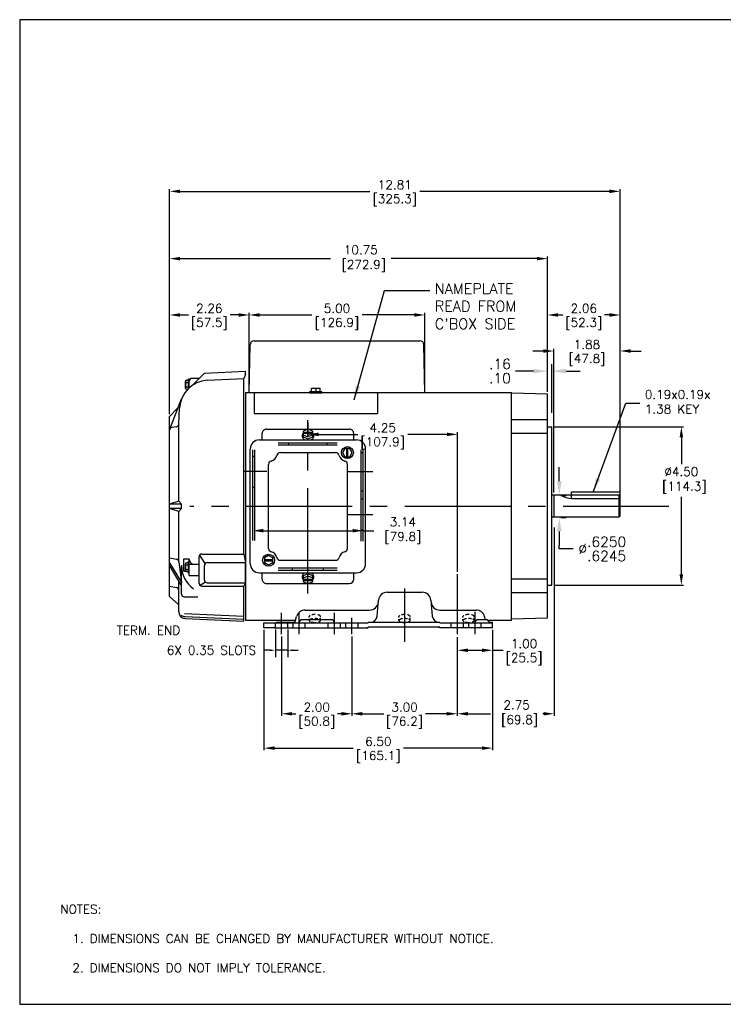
# Model space of a CAD drawing. Extents: x 897.4 to 937.4, y -8.5 to 19.5.
# Tile 1 of 7: x 897.4 to 917.4, y -8.5 to 19.5. Entities that reach past the tile are written whole.
import ezdxf

# ---------------------------------------------------------------- set-up
doc = ezdxf.new("R2010")
doc.units = 0
doc.header["$LTSCALE"] = 4
doc.header["$MEASUREMENT"] = 0
doc.linetypes.add('CENTER2', pattern=[1.125, 0.75, -0.125, 0.125, -0.125])
doc.layers.get('0').update_dxf_attribs({"linetype": 'CONTINUOUS'})
doc.layers.get('DEFPOINTS').update_dxf_attribs({"linetype": 'CONTINUOUS'})
for name, color, linetype in [('CENTER', 40, 'CENTER2'), ('DIMENSIONS', 140, 'CONTINUOUS'), ('DIMENSIONS @ 1', 140, 'CONTINUOUS'), ('TEXT', 140, 'CONTINUOUS'), ('TEXT @ 1', 140, 'CONTINUOUS')]:
    doc.layers.add(name, color=color, linetype=linetype)
doc.styles.add('ROMANS', font='romans.shx')
doc.styles.get("Standard").update_dxf_attribs({"font": 'romans.shx'})
doc.dimstyles.new('DIMSTYLE_2', dxfattribs={"dimtxt": 0.1, "dimasz": 0.15, "dimexe": 0.2, "dimexo": 0.05, "dimgap": 0.09, "dimtad": 0, "dimtih": 1, "dimtoh": 1, "dimdec": 3, "dimzin": 4, "dimdsep": 46, "dimtxsty": 'Standard', "dimcen": 0.09, "dimadec": 0, "dimazin": 0, "dimtfac": 1, "dimtdec": 3, "dimtix": 1, "dimtmove": 0, "dimatfit": 3, "dimfxl": 0, "dimtolj": 1, "dimtzin": 4, "dimarcsym": 0})
doc.dimstyles.get("Standard").update_dxf_attribs({"dimtxt": 0.25, "dimasz": 0.3, "dimexe": 0.0625, "dimexo": 0.0625, "dimgap": 0.0625, "dimtad": 0, "dimtih": 1, "dimtoh": 1, "dimzin": 0, "dimdsep": 46, "dimtxsty": 'Standard', "dimcen": 0, "dimadec": 0, "dimazin": 0, "dimtfac": 1, "dimtofl": 0, "dimtmove": 0, "dimatfit": 3, "dimfxl": 0, "dimtolj": 1, "dimtzin": 0, "dimarcsym": 0})
doc.dimstyles.new('STANDARD - A-B', dxfattribs={"dimtxt": 0.125, "dimasz": 0.125, "dimexe": 0.0625, "dimexo": 0.0625, "dimgap": 0.045, "dimtad": 0, "dimtih": 1, "dimtoh": 1, "dimdec": 4, "dimzin": 4, "dimdsep": 46, "dimtxsty": 'Standard', "dimcen": 0, "dimclrd": 256, "dimclre": 256, "dimclrt": 256, "dimaunit": 1, "dimazin": 1, "dimtm": 1e-09, "dimtfac": 1, "dimtdec": 4, "dimtofl": 0, "dimtmove": 0, "dimatfit": 2, "dimfxl": 0, "dimtolj": 1, "dimtzin": 4, "dimlwd": -1, "dimlwe": -1, "dimarcsym": 0})

# ---------------------------------------------------------------- blocks, each defined once
blk = doc.blocks.new('*D80')
at = {"layer": 'DEFPOINTS', "color": 0}
for p in [(904.678, 2.173), (905.028, 2.173), (905.028, 1.534)]:
    blk.add_point(p, dxfattribs=at)
at = {"layer": 'DIMENSIONS', "color": 0, "lineweight": -2}
for p, q in [((904.678, 2.123), (904.678, 1.334)), ((905.028, 2.123), (905.028, 1.334)), ((904.528, 1.534), (904.378, 1.534)), ((905.028, 1.534), (904.678, 1.534)), ((905.178, 1.534), (905.328, 1.534))]:
    blk.add_line(p, q, dxfattribs=at)
at = {"layer": 'DIMENSIONS', "color": 0}
for points in [[(904.528, 1.559), (904.528, 1.509), (904.678, 1.534)], [(905.178, 1.559), (905.178, 1.509), (905.028, 1.534)]]:
    blk.add_solid(points, dxfattribs=at)
at = {"layer": 'DIMENSIONS', "color": 0, "insert": (902.86, 1.534), "char_height": 0.25, "attachment_point": 5}
blk.add_mtext('\\A1;6X 0.35 SLOTS', dxfattribs=at)
blk = doc.blocks.new('*D96')
at = {"layer": 'DEFPOINTS', "color": 0}
for p in [(914.474, 11.069), (912.414, 8.825), (914.474, 5.826)]:
    blk.add_point(p, dxfattribs=at)
at = {"layer": 'TEXT', "color": 0, "lineweight": -2}
for p, q in [((912.414, 8.887), (912.414, 11.132)), ((912.714, 11.069), (912.852, 11.069)), ((914.174, 11.069), (914.036, 11.069)), ((914.474, 5.889), (914.474, 11.132))]:
    blk.add_line(p, q, dxfattribs=at)
at = {"layer": 'TEXT', "color": 0}
for points in [[(912.714, 11.119), (912.714, 11.019), (912.414, 11.069)], [(914.174, 11.119), (914.174, 11.019), (914.474, 11.069)]]:
    blk.add_solid(points, dxfattribs=at)
at = {"layer": 'TEXT', "color": 0, "char_height": 0.25, "attachment_point": 5}
for s, insert in [('\\A1;2.06', (913.444, 11.257)), ('\\A1;[52.3]', (913.444, 10.816))]:
    blk.add_mtext(s, dxfattribs=dict(at, insert=insert))
blk = doc.blocks.new('*D99')
at = {"layer": 'DEFPOINTS', "color": 0}
for p in [(912.594, 10.044), (912.594, 5.961), (914.474, 5.826)]:
    blk.add_point(p, dxfattribs=at)
at = {"layer": 'DIMENSIONS', "color": 0, "lineweight": -2}
for p, q in [((912.594, 6.023), (912.594, 10.106)), ((914.474, 5.889), (914.474, 10.106)), ((912.294, 10.044), (911.994, 10.044)), ((914.774, 10.044), (915.074, 10.044))]:
    blk.add_line(p, q, dxfattribs=at)
at = {"layer": 'DIMENSIONS', "color": 0}
for points in [[(912.294, 10.094), (912.294, 9.994), (912.594, 10.044)], [(914.774, 10.094), (914.774, 9.994), (914.474, 10.044)]]:
    blk.add_solid(points, dxfattribs=at)
at = {"layer": 'DIMENSIONS', "color": 0, "char_height": 0.25, "attachment_point": 5}
for s, insert in [('\\A1;1.88', (913.534, 10.231)), ('\\A1;[47.8]', (913.534, 9.791))]:
    blk.add_mtext(s, dxfattribs=dict(at, insert=insert))
blk = doc.blocks.new('*D100')
at = {"layer": 'DEFPOINTS', "color": 0}
for p in [(906.849, 1.964), (909.849, 1.964), (909.849, -0.272)]:
    blk.add_point(p, dxfattribs=at)
at = {"layer": 'DIMENSIONS', "color": 0, "lineweight": -2}
for p, q in [((906.849, 1.902), (906.849, -0.334)), ((909.849, 1.902), (909.849, -0.334)), ((907.149, -0.272), (907.757, -0.272)), ((909.549, -0.272), (908.942, -0.272))]:
    blk.add_line(p, q, dxfattribs=at)
at = {"layer": 'DIMENSIONS', "color": 0}
for points in [[(907.149, -0.222), (907.149, -0.322), (906.849, -0.272)], [(909.549, -0.222), (909.549, -0.322), (909.849, -0.272)]]:
    blk.add_solid(points, dxfattribs=at)
at = {"layer": 'DIMENSIONS', "color": 0, "char_height": 0.25, "attachment_point": 5}
for s, insert in [('\\A1;3.00', (908.349, -0.084)), ('\\A1;[76.2]', (908.349, -0.525))]:
    blk.add_mtext(s, dxfattribs=dict(at, insert=insert))
blk = doc.blocks.new('*D101')
at = {"layer": 'DEFPOINTS', "color": 0}
for p in [(912.599, 5.084), (909.849, 1.971), (909.849, -0.272)]:
    blk.add_point(p, dxfattribs=at)
at = {"layer": 'DIMENSIONS', "color": 0, "lineweight": -2}
for p, q in [((912.599, 5.021), (912.599, -0.334)), ((909.849, 1.908), (909.849, -0.334)), ((910.149, -0.272), (910.793, -0.272)), ((912.299, -0.272), (912.275, -0.272))]:
    blk.add_line(p, q, dxfattribs=at)
at = {"layer": 'DIMENSIONS', "color": 0}
for points in [[(910.149, -0.222), (910.149, -0.322), (909.849, -0.272)], [(912.299, -0.222), (912.299, -0.322), (912.599, -0.272)]]:
    blk.add_solid(points, dxfattribs=at)
at = {"layer": 'DIMENSIONS', "color": 0, "insert": (911.534, -0.272), "char_height": 0.25, "attachment_point": 5}
blk.add_mtext('\\A1;2.75\\P [69.8]', dxfattribs=at)
blk = doc.blocks.new('*D84')
at = {"layer": 'DEFPOINTS', "color": 0}
for p in [(912.594, 5.939), (912.594, 5.314), (912.746, 5.314)]:
    blk.add_point(p, dxfattribs=at)
at = {"layer": 'DIMENSIONS'}
for p, q in [((912.746, 6.339), (912.746, 6.739)), ((912.794, 5.939), (912.946, 5.939)), ((912.794, 5.314), (912.946, 5.314)), ((912.746, 4.914), (912.746, 4.514)), ((912.746, 4.416), (912.746, 4.514)), ((913.146, 4.416), (912.746, 4.416))]:
    blk.add_line(p, q, dxfattribs=at)
for points in [[(912.679, 6.339), (912.813, 6.339), (912.746, 5.939)], [(912.679, 4.914), (912.813, 4.914), (912.746, 5.314)]]:
    blk.add_solid(points, dxfattribs=at)
at = {"layer": 'DIMENSIONS', "insert": (913.969, 4.416), "char_height": 0.4, "attachment_point": 5}
blk.add_mtext('\\A1;{\\H0.72x;%%C\\S.6250^ .6245;}', dxfattribs=at)
blk = doc.blocks.new('*D106')
at = {"layer": 'DEFPOINTS', "color": 0}
for p in [(909.849, 1.964), (910.853, 2.173), (910.853, 1.534)]:
    blk.add_point(p, dxfattribs=at)
at = {"layer": 'DIMENSIONS', "color": 0, "lineweight": -2}
for p, q in [((910.853, 2.111), (910.853, 1.472)), ((909.849, 1.902), (909.849, 1.472)), ((910.149, 1.534), (910.553, 1.534)), ((910.853, 1.534), (911.153, 1.534))]:
    blk.add_line(p, q, dxfattribs=at)
at = {"layer": 'DIMENSIONS', "color": 0}
for points in [[(910.149, 1.584), (910.149, 1.484), (909.849, 1.534)], [(910.553, 1.584), (910.553, 1.484), (910.853, 1.534)]]:
    blk.add_solid(points, dxfattribs=at)
at = {"layer": 'DIMENSIONS', "color": 0, "char_height": 0.25, "attachment_point": 5}
for s, insert in [('\\A1;1.00', (911.746, 1.722)), ('\\A1;[25.5]', (911.746, 1.281))]:
    blk.add_mtext(s, dxfattribs=dict(at, insert=insert))
blk = doc.blocks.new('*D89')
at = {"layer": 'DEFPOINTS', "color": 0}
for p in [(912.414, 9.472), (912.414, 9.025), (912.539, 8.089)]:
    blk.add_point(p, dxfattribs=at)
at = {"layer": 'DIMENSIONS'}
for p, q in [((912.414, 9.225), (912.414, 9.672)), ((912.539, 8.289), (912.539, 9.672)), ((912.014, 9.472), (911.5, 9.472)), ((912.939, 9.472), (913.339, 9.472))]:
    blk.add_line(p, q, dxfattribs=at)
for points in [[(912.014, 9.539), (912.014, 9.406), (912.414, 9.472)], [(912.939, 9.539), (912.939, 9.406), (912.539, 9.472)]]:
    blk.add_solid(points, dxfattribs=at)
at = {"layer": 'DIMENSIONS', "insert": (911.061, 9.472), "char_height": 0.288, "attachment_point": 5}
blk.add_mtext('\\A1;\\S.16^ .10;', dxfattribs=at)
blk = doc.blocks.new('*D112')
at = {"layer": 'DEFPOINTS', "color": 0}
for p in [(912.539, 7.889), (912.539, 3.389), (916.217, 3.389)]:
    blk.add_point(p, dxfattribs=at)
at = {"layer": 'DIMENSIONS', "color": 0, "lineweight": -2}
for p, q in [((912.602, 7.889), (916.279, 7.889)), ((916.217, 7.589), (916.217, 6.824)), ((916.217, 3.689), (916.217, 5.902)), ((912.602, 3.389), (916.279, 3.389))]:
    blk.add_line(p, q, dxfattribs=at)
at = {"layer": 'DIMENSIONS', "color": 0}
for points in [[(916.167, 7.589), (916.267, 7.589), (916.217, 7.889)], [(916.167, 3.689), (916.267, 3.689), (916.217, 3.389)]]:
    blk.add_solid(points, dxfattribs=at)
at = {"layer": 'DIMENSIONS', "color": 0, "insert": (916.217, 6.363), "char_height": 0.25, "attachment_point": 5}
blk.add_mtext('\\A1;%%C4.50\\P [114.3]', dxfattribs=at)
blk = doc.blocks.new('*D115')
at = {"layer": 'DEFPOINTS', "color": 0}
for p in [(907.173, 4.935), (904.033, 4.654), (907.173, 4.637)]:
    blk.add_point(p, dxfattribs=at)
at = {"layer": 'TEXT', "color": 0, "lineweight": -2}
for p, q in [((904.033, 4.716), (904.033, 4.997)), ((904.333, 4.935), (906.873, 4.935)), ((907.173, 4.7), (907.173, 4.997)), ((907.173, 4.935), (907.473, 4.935))]:
    blk.add_line(p, q, dxfattribs=at)
at = {"layer": 'TEXT', "color": 0}
for points in [[(904.333, 4.985), (904.333, 4.885), (904.033, 4.935)], [(906.873, 4.985), (906.873, 4.885), (907.173, 4.935)]]:
    blk.add_solid(points, dxfattribs=at)
at = {"layer": 'TEXT', "color": 0, "insert": (908.215, 4.935), "char_height": 0.25, "attachment_point": 5}
blk.add_mtext('\\A1; 3.14\\P [79.8]', dxfattribs=at)
blk = doc.blocks.new('*D116')
at = {"layer": 'DEFPOINTS', "color": 0}
for p in [(914.474, 14.585), (901.668, 8.186), (914.474, 6.042)]:
    blk.add_point(p, dxfattribs=at)
at = {"layer": 'DIMENSIONS', "color": 0, "lineweight": -2}
for p, q in [((901.668, 8.248), (901.668, 14.647)), ((901.968, 14.585), (907.36, 14.585)), ((914.174, 14.585), (908.783, 14.585)), ((914.474, 6.104), (914.474, 14.647))]:
    blk.add_line(p, q, dxfattribs=at)
at = {"layer": 'DIMENSIONS', "color": 0}
for points in [[(901.968, 14.635), (901.968, 14.535), (901.668, 14.585)], [(914.174, 14.635), (914.174, 14.535), (914.474, 14.585)]]:
    blk.add_solid(points, dxfattribs=at)
at = {"layer": 'DIMENSIONS', "color": 0, "char_height": 0.25, "attachment_point": 5}
for s, insert in [('\\A1;12.81', (908.071, 14.772)), ('\\A1;[325.3]', (908.071, 14.332))]:
    blk.add_mtext(s, dxfattribs=dict(at, insert=insert))
blk = doc.blocks.new('*D117')
at = {"layer": 'DEFPOINTS', "color": 0}
for p in [(905.603, 8.073), (909.853, 7.674), (909.853, 3.701)]:
    blk.add_point(p, dxfattribs=at)
at = {"layer": 'DIMENSIONS', "color": 0, "lineweight": -2}
for p, q in [((905.603, 8.011), (905.603, 7.612)), ((905.903, 7.674), (907.017, 7.674)), ((909.553, 7.674), (908.44, 7.674)), ((909.853, 3.764), (909.853, 7.737))]:
    blk.add_line(p, q, dxfattribs=at)
at = {"layer": 'DIMENSIONS', "color": 0}
for points in [[(905.903, 7.724), (905.903, 7.624), (905.603, 7.674)], [(909.553, 7.724), (909.553, 7.624), (909.853, 7.674)]]:
    blk.add_solid(points, dxfattribs=at)
at = {"layer": 'DIMENSIONS', "color": 0, "char_height": 0.25, "attachment_point": 5}
for s, insert in [('\\A1;4.25', (907.728, 7.862)), ('\\A1;[107.9]', (907.728, 7.421))]:
    blk.add_mtext(s, dxfattribs=dict(at, insert=insert))
blk = doc.blocks.new('*D118')
at = {"layer": 'DEFPOINTS', "color": 0}
for p in [(901.668, 11.069), (903.93, 8.865), (901.668, 8.186)]:
    blk.add_point(p, dxfattribs=at)
at = {"layer": 'DIMENSIONS', "color": 0, "lineweight": -2}
for p, q in [((901.668, 8.248), (901.668, 11.132)), ((901.968, 11.069), (902.207, 11.069)), ((903.63, 11.069), (903.392, 11.069)), ((903.93, 8.927), (903.93, 11.132))]:
    blk.add_line(p, q, dxfattribs=at)
at = {"layer": 'DIMENSIONS', "color": 0}
for points in [[(901.968, 11.119), (901.968, 11.019), (901.668, 11.069)], [(903.63, 11.119), (903.63, 11.019), (903.93, 11.069)]]:
    blk.add_solid(points, dxfattribs=at)
at = {"layer": 'DIMENSIONS', "color": 0, "char_height": 0.25, "attachment_point": 5}
for s, insert in [('\\A1;2.26', (902.799, 11.257)), ('\\A1;[57.5]', (902.799, 10.816))]:
    blk.add_mtext(s, dxfattribs=dict(at, insert=insert))
blk = doc.blocks.new('*D119')
at = {"layer": 'DEFPOINTS', "color": 0}
for p in [(904.853, 1.991), (906.853, 1.99), (904.853, -0.272)]:
    blk.add_point(p, dxfattribs=at)
at = {"layer": 'DIMENSIONS', "color": 0, "lineweight": -2}
for p, q in [((904.853, 1.929), (904.853, -0.334)), ((906.853, 1.928), (906.853, -0.334)), ((905.153, -0.272), (905.261, -0.272)), ((906.553, -0.272), (906.446, -0.272))]:
    blk.add_line(p, q, dxfattribs=at)
at = {"layer": 'DIMENSIONS', "color": 0}
for points in [[(905.153, -0.222), (905.153, -0.322), (904.853, -0.272)], [(906.553, -0.222), (906.553, -0.322), (906.853, -0.272)]]:
    blk.add_solid(points, dxfattribs=at)
at = {"layer": 'DIMENSIONS', "color": 0, "char_height": 0.25, "attachment_point": 5}
for s, insert in [('\\A1;2.00', (905.853, -0.084)), ('\\A1;[50.8]', (905.853, -0.525))]:
    blk.add_mtext(s, dxfattribs=dict(at, insert=insert))
blk = doc.blocks.new('*D120')
at = {"layer": 'DEFPOINTS', "color": 0}
for p in [(904.353, 2.173), (910.853, 2.173), (910.853, -1.249)]:
    blk.add_point(p, dxfattribs=at)
at = {"layer": 'DIMENSIONS', "color": 0, "lineweight": -2}
for p, q in [((904.353, 2.111), (904.353, -1.311)), ((910.853, 2.111), (910.853, -1.311)), ((904.653, -1.249), (906.892, -1.249)), ((910.553, -1.249), (908.315, -1.249))]:
    blk.add_line(p, q, dxfattribs=at)
at = {"layer": 'DIMENSIONS', "color": 0}
for points in [[(904.653, -1.199), (904.653, -1.299), (904.353, -1.249)], [(910.553, -1.199), (910.553, -1.299), (910.853, -1.249)]]:
    blk.add_solid(points, dxfattribs=at)
at = {"layer": 'DIMENSIONS', "color": 0, "char_height": 0.25, "attachment_point": 5}
for s, insert in [('\\A1;6.50', (907.603, -1.061)), ('\\A1;[165.1]', (907.603, -1.502))]:
    blk.add_mtext(s, dxfattribs=dict(at, insert=insert))
blk = doc.blocks.new('*D121')
at = {"layer": 'DEFPOINTS', "color": 0}
for p in [(912.414, 12.671), (912.414, 8.825), (901.668, 8.186)]:
    blk.add_point(p, dxfattribs=at)
at = {"layer": 'DIMENSIONS', "color": 0, "lineweight": -2}
for p, q in [((901.668, 8.248), (901.668, 12.734)), ((901.968, 12.671), (906.244, 12.671)), ((912.114, 12.671), (907.964, 12.671)), ((912.414, 8.887), (912.414, 12.734))]:
    blk.add_line(p, q, dxfattribs=at)
at = {"layer": 'DIMENSIONS', "color": 0}
for points in [[(901.968, 12.721), (901.968, 12.621), (901.668, 12.671)], [(912.114, 12.721), (912.114, 12.621), (912.414, 12.671)]]:
    blk.add_solid(points, dxfattribs=at)
at = {"layer": 'DIMENSIONS', "color": 0, "insert": (907.104, 12.671), "char_height": 0.25, "attachment_point": 5}
blk.add_mtext('\\A1;10.75\\P [272.9]', dxfattribs=at)
blk = doc.blocks.new('*D122')
at = {"layer": 'DEFPOINTS', "color": 0}
for p in [(908.926, 11.069), (903.93, 8.865), (908.926, 8.865)]:
    blk.add_point(p, dxfattribs=at)
at = {"layer": 'DIMENSIONS', "color": 0, "lineweight": -2}
for p, q in [((903.93, 8.927), (903.93, 11.132)), ((904.23, 11.069), (905.717, 11.069)), ((908.626, 11.069), (907.14, 11.069)), ((908.926, 8.927), (908.926, 11.132))]:
    blk.add_line(p, q, dxfattribs=at)
at = {"layer": 'DIMENSIONS', "color": 0}
for points in [[(904.23, 11.119), (904.23, 11.019), (903.93, 11.069)], [(908.626, 11.119), (908.626, 11.019), (908.926, 11.069)]]:
    blk.add_solid(points, dxfattribs=at)
at = {"layer": 'DIMENSIONS', "color": 0, "char_height": 0.25, "attachment_point": 5}
for s, insert in [('\\A1;5.00', (906.428, 11.257)), ('\\A1;[126.9]', (906.428, 10.816))]:
    blk.add_mtext(s, dxfattribs=dict(at, insert=insert))

msp = doc.modelspace()

# ---------------------------------------------------------------- linework, layer by layer
for p, q in [((903.93046, 8.86489), (903.95698, 10.21844)), ((904.07695, 10.33609), (908.77999, 10.33609)), ((908.92648, 8.86489), (908.89997, 10.21844)), ((902.20347, 8.9779), (902.20347, 9.2534)), ((902.20347, 9.2534), (902.22847, 9.2534)), ((902.22847, 9.0012), (902.22847, 9.2534)), ((902.29956, 9.05808), (902.65847, 9.41699)), ((902.50737, 9.26589), (902.30847, 9.26589)), ((902.65847, 9.41699), (903.82847, 9.46807)), ((902.73832, 9.21138), (903.77847, 9.26589)), ((903.82847, 9.37799), (903.77847, 9.26589)), ((903.77847, 4.27119), (903.77847, 9.26589)), ((903.82847, 9.37799), (903.82847, 9.46807)), ((902.11752, 8.99127), (902.11752, 9.18059)), ((902.14906, 9.21205), (902.20347, 9.21205)), ((902.14906, 9.14897), (902.20347, 9.14897)), ((902.14906, 9.02282), (902.20347, 9.02282)), ((905.70347, 8.88985), (905.70347, 8.98361)), ((905.70347, 8.98361), (905.95347, 8.98361)), ((905.82847, 8.98361), (905.82847, 8.88985)), ((905.95347, 8.88985), (905.95347, 8.98361)), ((901.67384, 7.81758), (902.00749, 8.68153)), ((902.14906, 8.95975), (902.18535, 8.95975)), ((903.82847, 8.86489), (906.16047, 8.86489)), ((903.82847, 8.86489), (903.82847, 2.38688)), ((903.82847, 8.86489), (911.38847, 8.86489)), ((904.07847, 8.86489), (904.07847, 8.26489)), ((905.66047, 8.85865), (905.66047, 8.88985)), ((905.66047, 8.88985), (905.99647, 8.88985)), ((905.66047, 8.85865), (905.99647, 8.85865)), ((905.99647, 8.85865), (905.99647, 8.88985)), ((907.57847, 8.86489), (907.57847, 8.26489)), ((911.38847, 2.38688), (911.38847, 8.86489)), ((911.3893, 8.8516), (912.41394, 8.82477)), ((912.4143, 2.45363), (912.4143, 8.82477)), ((901.66847, 8.18589), (901.90895, 8.42637)), ((901.92873, 7.96474), (901.9529, 8.42596)), ((901.66847, 3.06589), (901.66847, 8.18589)), ((904.07847, 8.26489), (907.57847, 8.26489)), ((901.86273, 7.89014), (901.73458, 7.86755)), ((901.92873, 5.77589), (901.92873, 7.96474)), ((911.3893, 8.09601), (912.4143, 8.09601)), ((912.4143, 7.8892), (912.5393, 7.8892)), ((912.5393, 3.3892), (912.5393, 7.8892)), ((904.30347, 7.5159), (904.30347, 7.69989)), ((904.42347, 7.81989), (906.78347, 7.81989)), ((905.60347, 7.81989), (905.46747, 7.76789)), ((905.46747, 7.76789), (905.46747, 7.66)), ((905.73947, 7.72894), (905.46747, 7.72894)), ((905.73947, 7.69894), (905.46747, 7.69894)), ((905.46747, 7.66), (905.60347, 7.60605)), ((905.46747, 7.66), (905.46747, 7.59912)), ((905.46747, 7.59912), (905.60347, 7.54517)), ((905.73947, 7.76789), (905.60347, 7.81989)), ((905.73947, 7.66), (905.60347, 7.60605)), ((905.60347, 7.54517), (905.73947, 7.59912)), ((905.73947, 7.66), (905.73947, 7.76789)), ((905.73947, 7.59912), (905.73947, 7.66)), ((906.90347, 7.5159), (906.90347, 7.69989)), ((911.3893, 7.71126), (912.4143, 7.71126)), ((904.22348, 7.5159), (906.98348, 7.5159)), ((904.75206, 7.43589), (906.4296, 7.43589)), ((904.75206, 7.37589), (906.4296, 7.37589)), ((905.05847, 7.38199), (905.05847, 7.42987)), ((906.14847, 7.38199), (906.14847, 7.42987)), ((903.96348, 3.9959), (903.96348, 7.2559)), ((904.03347, 4.65369), (904.03347, 7.23667)), ((904.0458, 7.05589), (904.08571, 7.05589)), ((904.09347, 4.65369), (904.09347, 7.23667)), ((904.8189, 7.1559), (906.38804, 7.1559)), ((906.65548, 7.27368), (906.58748, 7.1559)), ((906.58748, 7.1559), (906.65548, 7.03812)), ((906.79148, 7.27368), (906.65548, 7.27368)), ((906.65548, 7.03812), (906.79148, 7.03812)), ((906.70848, 7.03812), (906.70848, 7.27368)), ((906.73848, 7.03812), (906.73848, 7.27368)), ((906.85948, 7.1559), (906.79148, 7.27368)), ((906.79148, 7.03812), (906.85948, 7.1559)), ((907.11347, 4.63712), (907.11347, 7.23667)), ((907.1312, 7.16089), (907.1588, 7.16089)), ((907.17347, 4.63712), (907.17347, 7.23667)), ((907.24348, 3.9959), (907.24348, 7.2559)), ((904.48348, 4.43131), (904.48348, 6.82047)), ((906.72348, 4.43131), (906.72348, 6.82049)), ((904.0458, 6.17589), (904.08571, 6.17589)), ((907.1312, 6.07089), (907.1588, 6.07089)), ((912.5393, 5.9517), (914.4443, 5.9517)), ((912.5993, 5.3267), (912.5993, 5.9517)), ((913.0943, 6.0417), (914.4743, 6.0417)), ((913.0943, 5.9517), (913.0943, 6.0417)), ((913.0943, 5.8517), (913.0943, 5.9517)), ((914.4743, 5.9217), (914.4443, 5.9517)), ((914.4443, 5.9517), (914.4443, 5.3267)), ((914.4743, 5.3567), (914.4743, 6.0417)), ((901.92873, 5.77589), (901.66847, 5.68589)), ((902.00749, 5.68589), (901.66847, 5.68589)), ((902.00749, 5.68589), (901.92873, 5.77589)), ((902.00749, 5.56589), (902.00749, 5.68589)), ((907.1312, 5.83589), (907.1588, 5.83589)), ((913.0943, 5.8517), (914.4443, 5.8517)), ((902.00749, 5.56589), (901.66847, 5.56589)), ((901.92873, 5.47589), (901.66847, 5.56589)), ((902.00749, 5.56589), (901.92873, 5.47589)), ((901.92873, 4.04803), (901.92873, 5.47589)), ((912.5393, 5.3267), (914.4443, 5.3267)), ((914.4443, 5.3267), (914.4743, 5.3567)), ((907.1312, 4.95589), (907.1588, 4.95589)), ((902.6766, 3.99785), (902.5255, 4.2419)), ((902.58737, 4.27119), (903.77847, 4.27119)), ((903.77847, 4.27119), (903.82847, 4.02713)), ((904.48348, 4.2319), (904.3657, 4.1639)), ((904.60126, 4.1639), (904.48348, 4.2319)), ((901.66847, 4.16105), (901.86262, 4.12682)), ((901.66847, 4.02465), (902.00749, 3.46256)), ((901.66847, 3.9398), (902.00749, 3.35396)), ((901.92873, 4.04803), (902.00749, 3.46256)), ((902.07388, 3.78004), (902.07388, 4.12966)), ((902.07388, 4.12966), (902.22847, 4.12966)), ((902.11752, 3.80358), (902.11752, 3.9929)), ((902.14906, 4.02436), (902.20347, 4.02436)), ((902.14906, 3.96128), (902.20347, 3.96128)), ((902.20347, 3.73071), (902.20347, 4.06571)), ((902.20347, 4.06571), (902.22847, 4.06571)), ((902.22847, 3.65604), (902.22847, 4.12966)), ((902.22847, 3.97918), (902.50737, 3.97918)), ((902.50737, 3.44077), (902.50737, 4.19119)), ((902.65847, 3.53159), (902.65847, 3.94713)), ((902.73847, 4.02713), (903.82847, 4.02713)), ((903.82847, 3.45159), (903.82847, 4.02713)), ((904.3657, 4.1639), (904.3657, 4.0279)), ((904.3657, 4.1109), (904.60126, 4.1109)), ((904.3657, 4.0809), (904.60126, 4.0809)), ((904.3657, 4.0279), (904.48348, 3.9599)), ((904.48348, 3.9599), (904.60126, 4.0279)), ((904.60126, 4.0279), (904.60126, 4.1639)), ((904.81889, 4.0959), (906.38807, 4.0959)), ((902.00749, 3.13244), (902.00749, 3.91715)), ((902.07388, 3.78004), (902.12808, 3.78004)), ((902.14906, 3.83513), (902.20347, 3.83513)), ((902.14906, 3.77205), (902.20347, 3.77205)), ((902.20347, 3.73071), (902.22847, 3.73071)), ((902.22847, 3.65604), (902.50737, 3.65604)), ((904.22348, 3.7359), (906.98348, 3.7359)), ((904.30347, 3.55189), (904.30347, 3.7359)), ((904.75206, 3.87589), (906.4296, 3.87589)), ((904.75206, 3.81589), (906.4296, 3.81589)), ((905.16347, 3.82633), (905.16347, 3.86509)), ((905.60347, 3.70661), (905.46747, 3.65267)), ((905.46747, 3.65267), (905.46747, 3.59179)), ((905.46747, 3.59179), (905.60347, 3.64574)), ((905.73947, 3.65267), (905.60347, 3.70661)), ((905.73947, 3.59179), (905.60347, 3.64574)), ((905.73947, 3.59179), (905.73947, 3.65267)), ((906.04347, 3.82633), (906.04347, 3.86509)), ((906.90347, 3.55189), (906.90347, 3.7359)), ((901.92873, 2.62854), (901.92873, 3.49007)), ((902.68813, 3.46941), (902.53703, 3.37859)), ((902.58737, 3.36077), (903.77847, 3.36077)), ((902.73847, 3.45159), (903.82847, 3.45159)), ((903.82847, 3.45159), (903.77847, 3.36077)), ((903.77847, 2.36589), (903.77847, 3.36077)), ((904.42347, 3.4319), (906.78347, 3.4319)), ((905.46747, 3.59179), (905.46747, 3.48389)), ((905.46747, 3.55284), (905.73947, 3.55284)), ((905.46747, 3.52284), (905.73947, 3.52284)), ((905.46747, 3.48389), (905.60347, 3.4319)), ((905.60347, 3.4319), (905.73947, 3.48389)), ((905.73947, 3.48389), (905.73947, 3.59179)), ((911.3893, 3.56714), (912.4143, 3.56714)), ((912.4143, 3.3892), (912.5393, 3.3892)), ((901.66847, 3.35396), (901.86262, 3.31973)), ((907.85716, 3.186), (908.84978, 3.186)), ((911.3893, 3.17399), (912.4143, 3.17399)), ((901.66847, 3.06589), (901.92873, 2.82589)), ((902.08749, 3.05244), (902.47101, 3.05244)), ((907.56865, 2.50668), (907.60811, 2.95778)), ((909.09883, 2.95778), (909.1383, 2.50668)), ((902.09834, 2.57505), (903.77847, 2.50169)), ((905.52303, 2.67796), (907.35455, 2.67796)), ((909.3524, 2.67796), (910.38392, 2.67796)), ((902.11044, 2.49081), (903.77847, 2.41798)), ((902.11044, 2.43872), (903.77847, 2.36589)), ((903.82847, 2.38688), (905.2532, 2.38688)), ((904.35347, 2.17324), (904.35347, 2.31324)), ((904.35347, 2.31324), (907.31347, 2.31324)), ((904.67847, 2.17324), (904.67847, 2.31324)), ((904.70347, 2.33324), (905.23883, 2.33324)), ((905.02847, 2.17324), (905.02847, 2.31324)), ((905.17847, 2.17324), (905.17847, 2.31324)), ((905.23347, 2.31324), (905.28155, 2.49266)), ((906.26347, 2.40324), (905.44347, 2.40324)), ((905.52847, 2.17324), (905.52847, 2.31324)), ((905.63847, 2.46977), (905.63847, 2.49371)), ((905.63847, 2.38111), (905.63847, 2.41855)), ((905.95847, 2.47298), (905.95847, 2.49335)), ((905.95847, 2.38117), (905.95847, 2.44416)), ((906.17847, 2.17324), (906.17847, 2.31324)), ((906.52847, 2.17324), (906.52847, 2.31324)), ((906.67847, 2.17324), (906.67847, 2.31324)), ((907.02847, 2.17324), (907.02847, 2.31324)), ((907.31347, 2.33324), (907.31347, 2.31324)), ((907.31347, 2.33324), (909.35347, 2.33324)), ((908.18847, 2.46977), (908.18847, 2.49371)), ((908.18847, 2.38111), (908.18847, 2.41855)), ((908.50847, 2.47298), (908.50847, 2.49335)), ((908.50847, 2.38117), (908.50847, 2.44416)), ((909.33347, 2.33324), (909.33347, 2.31324)), ((909.35347, 2.31324), (910.85347, 2.31324)), ((909.67847, 2.17324), (909.67847, 2.31324)), ((910.00847, 2.46977), (910.00847, 2.49371)), ((910.00847, 2.38111), (910.00847, 2.41855)), ((910.02847, 2.17324), (910.02847, 2.31324)), ((910.17847, 2.17324), (910.17847, 2.31324)), ((910.32847, 2.47298), (910.32847, 2.49335)), ((910.32847, 2.38117), (910.32847, 2.44416)), ((910.66347, 2.40324), (910.44347, 2.40324)), ((910.52847, 2.17324), (910.52847, 2.31324)), ((910.64936, 2.40324), (910.6254, 2.49266)), ((910.71521, 2.38688), (911.38847, 2.38688)), ((910.75122, 2.33324), (910.85347, 2.33324)), ((910.85347, 2.17324), (910.85347, 2.33324)), ((911.3893, 2.4268), (912.41394, 2.45363)), ((904.65247, 2.17324), (904.35347, 2.17324)), ((904.65247, 2.17324), (907.31347, 2.17324)), ((907.29347, 2.17324), (907.29347, 2.19324)), ((909.35347, 2.19324), (907.31347, 2.19324)), ((909.33347, 2.17324), (909.33347, 2.19324)), ((910.85347, 2.17324), (909.35347, 2.17324))]:
    msp.add_line(p, q)
for centre in [(906.72348, 7.1559), (904.48348, 4.0959)]:
    msp.add_circle(centre, 0.17)
for centre, radius, start, end in [((904.07695, 10.21609), 0.12, 90.000004, 179.270513), ((908.77999, 10.21609), 0.12, 0.729484, 90.000004), ((902.30847, 9.18589), 0.08, 90.000004, 180.000031), ((902.78176, 8.38252), 0.83, 93.000005, 176.999996), ((902.14906, 9.18051), 0.03154, 90.000434, 269.999543), ((902.19636, 9.0859), 0.07884, 126.868171, 233.131542), ((902.14906, 8.99129), 0.03154, 90.000652, 269.999371), ((901.74847, 7.78876), 0.08, 99.999905, 180.000031), ((901.84884, 7.96893), 0.08, 279.999547, 357.000147), ((904.42347, 7.69989), 0.12, 90.000004, 180.000031), ((906.78347, 7.69989), 0.12, 0, 90.000004), ((904.22348, 7.2559), 0.26, 90.000004, 180.000031), ((906.98348, 7.2559), 0.26, 0, 90.000004), ((904.48348, 7.1559), 0.25, 286.600651, 343.399103), ((904.8189, 7.0559), 0.1, 89.996177, 163.399284), ((906.38805, 7.05591), 0.1, 16.600339, 90.007103), ((906.72348, 7.1559), 0.25, 196.600383, 253.398606), ((904.58348, 6.82048), 0.1, 106.60066, 180.005222), ((906.62348, 6.82049), 0.1, 0, 73.398374), ((913.0943, 6.3517), 0.5, 233.130029, 270), ((902.58737, 4.19119), 0.08, 90.000004, 180.000031), ((904.58348, 4.43131), 0.1, 180.000031, 253.398549), ((904.48348, 4.0959), 0.25, 16.601536, 73.398523), ((906.72348, 4.0959), 0.25, 106.601542, 163.398453), ((906.62348, 4.43131), 0.1, 286.601396, 0), ((901.84873, 4.04803), 0.08, 0, 80.000109), ((902.83749, 3.95273), 0.83, 180.000031, 233.673617), ((902.14906, 3.99282), 0.03154, 90.000434, 269.999543), ((902.19636, 3.8982), 0.07884, 126.868171, 233.131542), ((902.36792, 4.11863), 0.13945, 179.999894, 270.399525), ((902.73847, 3.94713), 0.08, 90.000004, 180.000031), ((904.22348, 3.9959), 0.26, 180.000031, 270.000001), ((904.81889, 4.1959), 0.1, 196.601644, 270.000116), ((906.38807, 4.1959), 0.1, 270.000001, 343.398473), ((906.98348, 3.9959), 0.26, 270.000001, 0), ((902.14906, 3.80359), 0.03154, 90.000652, 269.999371), ((902.58737, 3.44077), 0.08, 180.000031, 270.000001), ((902.73847, 3.53159), 0.08, 180.000031, 270.000001), ((904.42347, 3.55189), 0.12, 179.999991, 270.000001), ((906.78347, 3.55189), 0.12, 270.000001, 0), ((901.84873, 3.24094), 0.08, 0, 80.000115), ((902.08749, 3.13244), 0.08, 179.99998, 270.000001), ((907.85716, 2.936), 0.25, 90.000004, 174.999995), ((908.84978, 2.936), 0.25, 4.999998, 90.000004), ((907.35455, 2.92796), 0.25, 270.000001, 355.000009), ((909.3524, 2.92796), 0.25, 184.999993, 270.000001), ((902.11873, 2.62854), 0.19, 180.000031, 267.499957), ((902.11873, 2.68063), 0.19, 232.069336, 267.499957), ((905.52303, 2.42796), 0.25, 90.000004, 164.999996), ((910.38391, 2.42796), 0.25, 15.000005, 89.999976), ((905.44347, 2.31324), 0.09, 90.000004, 180.00002), ((906.26347, 2.31324), 0.09, 0, 90.000004), ((907.37937, 2.52324), 0.19, 270.000001, 355.000009), ((909.32758, 2.52324), 0.19, 184.999993, 270.000001), ((910.44347, 2.31324), 0.09, 90.000004, 180.00002), ((910.66347, 2.31324), 0.09, 0, 90.000004)]:
    msp.add_arc(centre, radius, start, end)
for points, knots in [([(905.46747, 7.71131), (905.45807, 7.70092), (905.44424, 7.6801), (905.4342, 7.64349), (905.43614, 7.60651), (905.45217, 7.56931), (905.48092, 7.5371), (905.50496, 7.52214), (905.51819, 7.51588)], [0, 0, 0, 0, 0.17857143, 0.30612245, 0.45918367, 0.62244898, 0.79591837, 1, 1, 1, 1]), ([(905.68876, 7.51588), (905.71157, 7.52659), (905.74535, 7.55153), (905.76948, 7.60156), (905.77338, 7.64051), (905.76344, 7.67912), (905.7486, 7.7012), (905.73947, 7.71131)], [0, 0, 0, 0, 0.35714286, 0.52040816, 0.67346939, 0.82653061, 1, 1, 1, 1]), ([(905.51819, 3.7359), (905.49538, 3.72519), (905.4616, 3.70025), (905.43746, 3.65023), (905.43356, 3.61127), (905.4435, 3.57267), (905.45834, 3.55058), (905.46747, 3.54048)], [0, 0, 0, 0, 0.35714286, 0.52040816, 0.67346939, 0.82653061, 1, 1, 1, 1]), ([(905.73947, 3.54048), (905.74887, 3.55086), (905.76271, 3.57168), (905.77274, 3.60829), (905.7708, 3.64528), (905.75478, 3.68247), (905.72602, 3.71468), (905.70198, 3.72964), (905.68876, 3.7359)], [0, 0, 0, 0, 0.17857143, 0.30612245, 0.45918367, 0.62244898, 0.79591837, 1, 1, 1, 1]), ([(905.66098, 2.52263), (905.65493, 2.51903), (905.64678, 2.51279), (905.63989, 2.50247), (905.6385, 2.49687), (905.63847, 2.49371)], [0, 0, 0, 0, 0.49319728, 0.71428571, 1, 1, 1, 1]), ([(905.81191, 2.55023), (905.79954, 2.55053), (905.78423, 2.55053), (905.75901, 2.5488), (905.73969, 2.54663), (905.72435, 2.54407), (905.71599, 2.54228)], [0, 0, 0, 0, 0.48979592, 0.69387755, 0.85714286, 1, 1, 1, 1]), ([(905.95847, 2.49335), (905.95852, 2.49726), (905.95637, 2.50461), (905.94724, 2.51541), (905.93278, 2.52511), (905.90911, 2.53544), (905.89297, 2.53955), (905.88399, 2.54162)], [0, 0, 0, 0, 0.14285714, 0.26870748, 0.43877551, 0.6292517, 1, 1, 1, 1]), ([(908.21098, 2.52263), (908.20493, 2.51903), (908.19678, 2.51279), (908.18989, 2.50247), (908.1885, 2.49687), (908.18847, 2.49371)], [0, 0, 0, 0, 0.49319728, 0.71428571, 1, 1, 1, 1]), ([(908.36191, 2.55023), (908.34954, 2.55053), (908.33423, 2.55053), (908.30901, 2.5488), (908.28969, 2.54663), (908.27435, 2.54407), (908.26599, 2.54228)], [0, 0, 0, 0, 0.48979592, 0.69387755, 0.85714286, 1, 1, 1, 1]), ([(908.50847, 2.49335), (908.50852, 2.49726), (908.50637, 2.50461), (908.49724, 2.51541), (908.48278, 2.52511), (908.45911, 2.53544), (908.44297, 2.53955), (908.43399, 2.54162)], [0, 0, 0, 0, 0.14285714, 0.26870748, 0.43877551, 0.6292517, 1, 1, 1, 1]), ([(910.03098, 2.52263), (910.02493, 2.51903), (910.01678, 2.51279), (910.00989, 2.50247), (910.0085, 2.49687), (910.00847, 2.49371)], [0, 0, 0, 0, 0.49319728, 0.71428571, 1, 1, 1, 1]), ([(910.18191, 2.55023), (910.16954, 2.55053), (910.15423, 2.55053), (910.12901, 2.5488), (910.10969, 2.54663), (910.09435, 2.54407), (910.08599, 2.54228)], [0, 0, 0, 0, 0.48979592, 0.69387755, 0.85714286, 1, 1, 1, 1]), ([(910.32847, 2.49335), (910.32852, 2.49726), (910.32637, 2.50461), (910.31724, 2.51541), (910.30278, 2.52511), (910.27911, 2.53544), (910.26297, 2.53955), (910.25399, 2.54162)], [0, 0, 0, 0, 0.14285714, 0.26870748, 0.43877551, 0.6292517, 1, 1, 1, 1]), ([(905.74346, 2.43356), (905.73507, 2.43244), (905.72024, 2.43034), (905.69317, 2.42357), (905.67102, 2.41563), (905.65164, 2.40465), (905.63984, 2.39169), (905.63727, 2.37864), (905.645, 2.36198), (905.66026, 2.3524), (905.67033, 2.34775)], [0, 0, 0, 0, 0.25510204, 0.38265306, 0.49829932, 0.60204082, 0.68707483, 0.76530612, 0.84013605, 1, 1, 1, 1]), ([(905.69768, 2.33783), (905.70703, 2.3352), (905.71989, 2.33242), (905.73413, 2.33003), (905.74315, 2.32878), (905.75047, 2.32792), (905.75849, 2.3271), (905.76912, 2.32625), (905.78235, 2.32557), (905.80036, 2.32522), (905.81402, 2.32553), (905.8244, 2.3261)], [0, 0, 0, 0, 0.10416667, 0.16369048, 0.22321429, 0.26785714, 0.3125, 0.40178571, 0.53571429, 0.70238095, 1, 1, 1, 1]), ([(905.8854, 2.42801), (905.87019, 2.43136), (905.85066, 2.43412), (905.82279, 2.43663), (905.80904, 2.4369), (905.79901, 2.43697)], [0, 0, 0, 0, 0.29166667, 0.5, 1, 1, 1, 1]), ([(905.9018, 2.33856), (905.91154, 2.34149), (905.92662, 2.3467), (905.94223, 2.35643), (905.94796, 2.36112), (905.95165, 2.36492), (905.95446, 2.36853), (905.95689, 2.37284), (905.95841, 2.37779), (905.95863, 2.38349), (905.95674, 2.3906), (905.94729, 2.40414), (905.93176, 2.41258), (905.92131, 2.41692)], [0, 0, 0, 0, 0.26020408, 0.33503401, 0.38945578, 0.42346939, 0.45748299, 0.5, 0.54931973, 0.59693878, 0.65816327, 0.74829932, 1, 1, 1, 1]), ([(908.29346, 2.43356), (908.28507, 2.43244), (908.27024, 2.43034), (908.24317, 2.42357), (908.22102, 2.41563), (908.20164, 2.40465), (908.18984, 2.39169), (908.18727, 2.37864), (908.195, 2.36198), (908.21026, 2.3524), (908.22033, 2.34775)], [0, 0, 0, 0, 0.25510204, 0.38265306, 0.49829932, 0.60204082, 0.68707483, 0.76530612, 0.84013605, 1, 1, 1, 1]), ([(908.24768, 2.33783), (908.25703, 2.3352), (908.26989, 2.33242), (908.28413, 2.33003), (908.29315, 2.32878), (908.30047, 2.32792), (908.30849, 2.3271), (908.31912, 2.32625), (908.33235, 2.32557), (908.35036, 2.32522), (908.36402, 2.32553), (908.3744, 2.3261)], [0, 0, 0, 0, 0.10416667, 0.16369048, 0.22321429, 0.26785714, 0.3125, 0.40178571, 0.53571429, 0.70238095, 1, 1, 1, 1]), ([(908.4354, 2.42801), (908.42019, 2.43136), (908.40066, 2.43412), (908.37279, 2.43663), (908.35904, 2.4369), (908.34901, 2.43697)], [0, 0, 0, 0, 0.29166667, 0.5, 1, 1, 1, 1]), ([(908.4518, 2.33856), (908.46154, 2.34149), (908.47662, 2.3467), (908.49223, 2.35643), (908.49796, 2.36112), (908.50165, 2.36492), (908.50446, 2.36853), (908.50689, 2.37284), (908.50841, 2.37779), (908.50863, 2.38349), (908.50674, 2.3906), (908.49729, 2.40414), (908.48176, 2.41258), (908.47131, 2.41692)], [0, 0, 0, 0, 0.26020408, 0.33503401, 0.38945578, 0.42346939, 0.45748299, 0.5, 0.54931973, 0.59693878, 0.65816327, 0.74829932, 1, 1, 1, 1]), ([(910.11346, 2.43356), (910.10507, 2.43244), (910.09024, 2.43034), (910.06317, 2.42357), (910.04102, 2.41563), (910.02164, 2.40465), (910.00984, 2.39169), (910.00727, 2.37864), (910.015, 2.36198), (910.03026, 2.3524), (910.04033, 2.34775)], [0, 0, 0, 0, 0.25510204, 0.38265306, 0.49829932, 0.60204082, 0.68707483, 0.76530612, 0.84013605, 1, 1, 1, 1]), ([(910.06768, 2.33783), (910.07703, 2.3352), (910.08989, 2.33242), (910.10413, 2.33003), (910.11315, 2.32878), (910.12047, 2.32792), (910.12849, 2.3271), (910.13912, 2.32625), (910.15235, 2.32557), (910.17036, 2.32522), (910.18402, 2.32553), (910.1944, 2.3261)], [0, 0, 0, 0, 0.10416667, 0.16369048, 0.22321429, 0.26785714, 0.3125, 0.40178571, 0.53571429, 0.70238095, 1, 1, 1, 1]), ([(910.2554, 2.42801), (910.24019, 2.43136), (910.22066, 2.43412), (910.19279, 2.43663), (910.17904, 2.4369), (910.16901, 2.43697)], [0, 0, 0, 0, 0.29166667, 0.5, 1, 1, 1, 1]), ([(910.2718, 2.33856), (910.28154, 2.34149), (910.29662, 2.3467), (910.31223, 2.35643), (910.31796, 2.36112), (910.32165, 2.36492), (910.32446, 2.36853), (910.32689, 2.37284), (910.32841, 2.37779), (910.32863, 2.38349), (910.32674, 2.3906), (910.31729, 2.40414), (910.30176, 2.41258), (910.29131, 2.41692)], [0, 0, 0, 0, 0.26020408, 0.33503401, 0.38945578, 0.42346939, 0.45748299, 0.5, 0.54931973, 0.59693878, 0.65816327, 0.74829932, 1, 1, 1, 1])]:
    msp.add_open_spline(points, degree=3, knots=knots)
at = {"layer": 'CENTER'}
for p, q in [((905.60348, 3.1452), (905.60348, 8.07324)), ((904.43748, 6.61589), (903.78391, 6.61589)), ((906.71195, 6.61589), (907.45142, 6.61589)), ((915.85823, 5.62641), (902.24176, 5.62641)), ((906.71195, 5.39589), (907.45142, 5.39589)), ((909.85347, 1.99022), (909.85347, 3.70115)), ((908.35347, 1.77617), (908.35347, 3.29073)), ((904.85347, 1.99101), (904.85347, 2.59667)), ((905.35347, 1.99022), (905.35347, 2.59588)), ((906.35347, 1.99022), (906.35347, 2.59588)), ((910.35347, 1.99022), (910.35347, 2.63048)), ((906.85347, 1.99022), (906.85347, 2.45872))]:
    msp.add_line(p, q, dxfattribs=at)
at = {"layer": 'DEFPOINTS'}
msp.add_lwpolyline([(897.40933, -8.5339), (937.40933, -8.5339), (937.40933, 19.4661), (897.40933, 19.4661)], close=True, dxfattribs=at)

# ---------------------------------------------------------------- texts
at = {"layer": 'TEXT', "attachment_point": 1}
for s, insert, char_height in [("NAMEPLATE \\PREAD FROM \\PC'BOX SIDE", (909.20782, 11.96759), 0.3), ('0.19x0.19x\\P1.38 KEY', (915.18036, 8.93373), 0.25)]:
    msp.add_mtext(s, dxfattribs=dict(at, insert=insert, char_height=char_height))
at = {"layer": 'TEXT', "insert": (900.17183, 2.22719), "char_height": 0.25, "width": 2.7994396, "attachment_point": 1, "rotation": 0.000014}
msp.add_mtext('TERM. END', dxfattribs=at)
at = {"layer": 'TEXT', "insert": (898.56246, -5.70529), "char_height": 0.25, "attachment_point": 1, "style": 'ROMANS'}
msp.add_mtext_dynamic_manual_height_columns('NOTES:\\P\\P  1. DIMENSIONS CAN BE CHANGED BY MANUFACTURER WITHOUT NOTICE.\\P\\P  2. DIMENSIONS DO NOT IMPLY TOLERANCE.', width=22.7876259, gutter_width=1.75, heights=[0], dxfattribs=at)

# ---------------------------------------------------------------- dimensions: what is measured, and where the dimension line sits
at = {"layer": 'DIMENSIONS'}
dim = msp.add_linear_dim(base=(912.4142957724, 9.4723564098), p1=(912.5392957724, 8.0891957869), p2=(912.4142957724, 9.0247655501), dimstyle='STANDARD - A-B', override={"dimscale": 3.2, "dimtxt": 0.09, "dimdec": 2, "dimadec": 0, "dimlim": 1, "dimtp": 0.03, "dimtm": 0.03, "dimtdec": 2}, dxfattribs=at)
dim.commit()
dim.dimension.update_dxf_attribs({"geometry": '*D89', "text_midpoint": (911.0607719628, 9.4723564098), "dimtype": 160})
dim = msp.add_linear_dim(base=(912.74594, 5.31391), p1=(912.5943, 5.93891), p2=(912.5943, 5.31391), angle=89.999351, text='{\\H0.72x;%%C<>}', dimstyle='STANDARD - A-B', override={"dimscale": 3.2, "dimgap": 0.045, "dimtol": 0, "dimlim": 1, "dimtm": 0.0005, "dimtmove": 1}, dxfattribs=at)
dim.commit()
dim.dimension.update_dxf_attribs({"geometry": '*D84', "text_midpoint": (912.90516, 4.41602), "dimtype": 160})
dim = msp.add_linear_dim(base=(905.02847, 1.53411), p1=(904.67847, 2.17324), p2=(905.02847, 2.17324), text='6X 0.35 SLOTS', dimstyle='DIMSTYLE_2', override={"dimtxt": 0.25}, dxfattribs=at)
dim.commit()
dim.dimension.update_dxf_attribs({"geometry": '*D80', "text_midpoint": (902.8599, 1.53411), "dimtype": 160})
at = {"layer": 'DIMENSIONS @ 1'}
for base, p1, p2, picture, middle in [((914.4743, 14.5846), (901.66847, 8.18589), (914.4743, 6.0417), '*D116', (908.07138, 14.5846)), ((901.66847, 11.06939), (903.93046, 8.86489), (901.66847, 8.18589), '*D118', (902.79947, 11.06939)), ((908.92648, 11.06939), (903.93046, 8.86489), (908.92648, 8.86489), '*D122', (906.42847, 11.06939)), ((912.5943, 10.04394), (914.4743, 5.82641), (912.5943, 5.96091), '*D99', (913.5343, 10.04394)), ((909.85347, 7.67445), (905.60348, 8.07324), (909.85347, 3.70115), '*D117', (907.72848, 7.67445)), ((910.85347, -1.24883), (904.35347, 2.17324), (910.85347, 2.17324), '*D120', (907.60347, -1.24883)), ((904.85347, -0.2718), (906.85347, 1.99022), (904.85347, 1.99101), '*D119', (905.85347, -0.2718)), ((909.8493, -0.2718), (906.8493, 1.96417), (909.8493, 1.96417), '*D100', (908.3493, -0.2718)), ((910.85347, 1.53411), (909.8493, 1.96417), (910.85347, 2.17324), '*D106', (911.74573, 1.53411))]:
    dim = msp.add_linear_dim(base=base, p1=p1, p2=p2, dimstyle='Standard', override={"dimscale": 1, "dimpost": '\\X', "dimtix": 0, "dimtofl": 0, "dimtmove": 0, "dimatfit": 3}, dxfattribs=at)
    dim.commit()
    dim.dimension.update_dxf_attribs({"geometry": picture, "text_midpoint": middle})
for base, p1, p2, picture, middle in [((912.4143, 12.67108), (901.66847, 8.18589), (912.4143, 8.82477), '*D121', (907.10388, 12.67108)), ((909.8493, -0.2718), (912.59862, 5.08397), (909.8493, 1.97091), '*D101', (911.53413, -0.2718))]:
    dim = msp.add_linear_dim(base=base, p1=p1, p2=p2, dimstyle='Standard', override={"dimscale": 1, "dimpost": '\\X', "dimtix": 0, "dimtofl": 0, "dimtmove": 0, "dimatfit": 3}, dxfattribs=at)
    dim.commit()
    dim.dimension.update_dxf_attribs({"geometry": picture, "text_midpoint": middle, "dimtype": 128})
dim = msp.add_linear_dim(base=(916.21671, 3.3892), p1=(912.5393, 7.8892), p2=(912.5393, 3.3892), angle=90, text='%%C<>', dimstyle='Standard', override={"dimscale": 1, "dimtxt": 0.25, "dimpost": '\\X', "dimtix": 0, "dimtofl": 0, "dimtmove": 0, "dimatfit": 3}, dxfattribs=at)
dim.commit()
dim.dimension.update_dxf_attribs({"geometry": '*D112', "text_midpoint": (916.21671, 6.36284), "dimtype": 128})
at = {"layer": 'TEXT @ 1'}
dim = msp.add_linear_dim(base=(914.4743, 11.06939), p1=(912.41394, 8.82477), p2=(914.4743, 5.82641), dimstyle='Standard', override={"dimscale": 1, "dimtxt": 0.25, "dimpost": '\\X', "dimtix": 0, "dimtofl": 0, "dimtmove": 0, "dimatfit": 3}, dxfattribs=at)
dim.commit()
dim.dimension.update_dxf_attribs({"geometry": '*D96', "text_midpoint": (913.44412, 11.06939)})
dim = msp.add_linear_dim(base=(907.17347, 4.93456), p1=(904.03347, 4.65369), p2=(907.17347, 4.63712), text=' <>', dimstyle='Standard', override={"dimscale": 1, "dimtxt": 0.25, "dimpost": '\\X', "dimtix": 0, "dimtofl": 0, "dimtmove": 0, "dimatfit": 3}, dxfattribs=at)
dim.commit()
dim.dimension.update_dxf_attribs({"geometry": '*D115', "text_midpoint": (908.21454, 4.93456), "dimtype": 128})

# ---------------------------------------------------------------- leaders
at = {"layer": 'TEXT', "annotation_type": 0, "has_hookline": 1, "hookline_direction": 0, "text_width": 2.54286}
msp.add_leader([(906.91816, 8.65958), (907.78314, 11.76759), (909.06382, 11.76759)], dimstyle='STANDARD - A-B', override={"dimscale": 3.2, "dimgap": 0.045, "dimtad": 0, "dimdec": 2, "dimadec": 0, "dimtdec": 2}, dxfattribs=at)
at = {"layer": 'TEXT'}
msp.add_leader([(913.71126, 6.03391), (914.63636, 8.56462), (915.03636, 8.56462)], dimstyle='STANDARD - A-B', override={"dimscale": 3.2}, dxfattribs=at)

doc.saveas('drawing.dxf')
